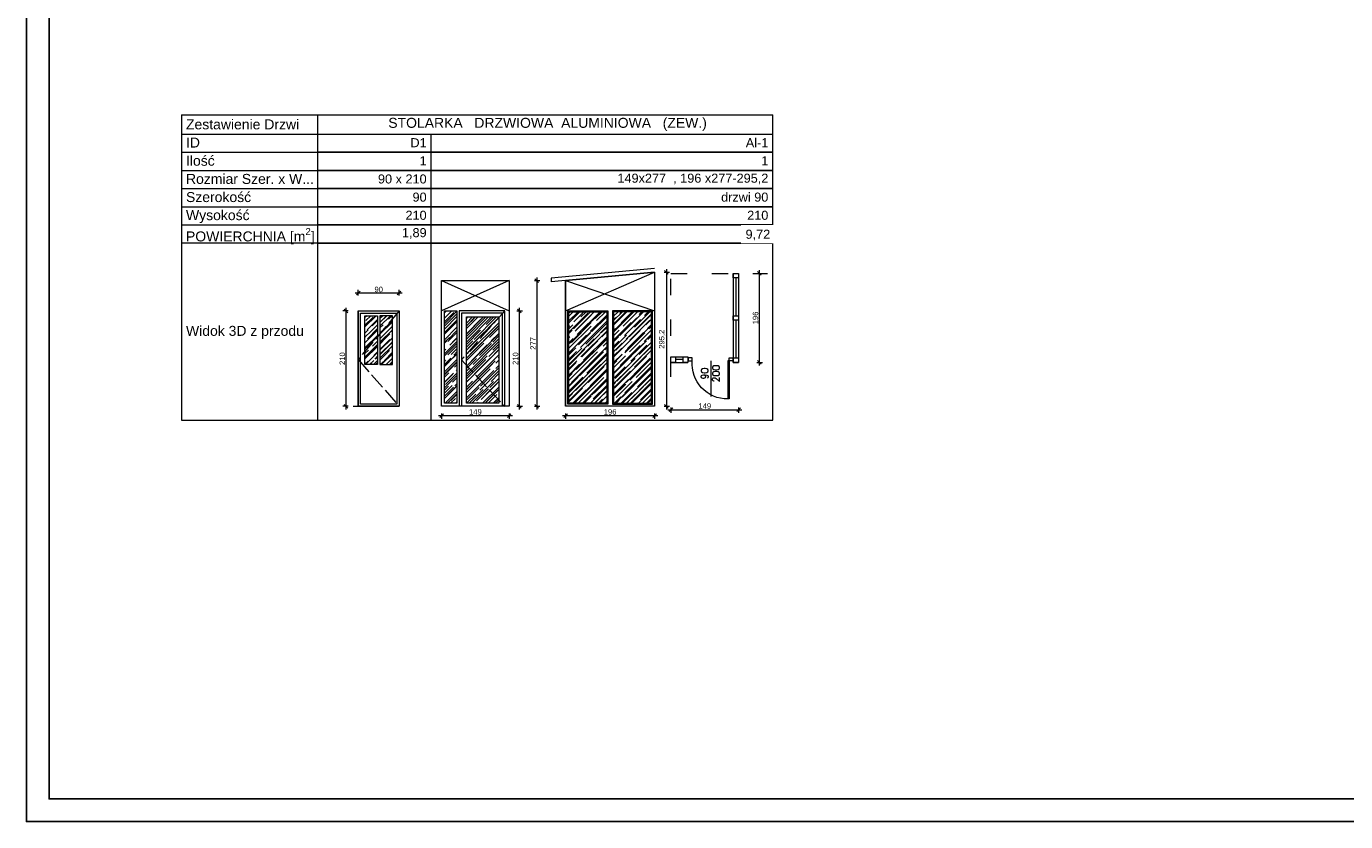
# Model space of a CAD drawing. Header units: millimetres. Extents: x -37273 to 136949, y -1495242345 to -598.
# Tile 38 of 44: x 74115 to 77021, y -23384 to -21632. Entities that reach past the tile are written whole.
import ezdxf

# ---------------------------------------------------------------- set-up
doc = ezdxf.new("R2010")
doc.units = ezdxf.units.MM
doc.linetypes.add('ACAD_ISO02W100', pattern=[15, 12, -3])
doc.linetypes.add('ACAD_ISO03W100', pattern=[30, 12, -18])
for name, color, linetype, lineweight in [('A-DRZ', 3, 'Continuous', 13), ('DIM', 15, 'Continuous', 5), ('urządzenia', 252, 'Continuous', 0), ('wymiarowannie', 253, 'Continuous', 5), ('ściany', 190, 'Continuous', 25)]:
    doc.layers.add(name, color=color, linetype=linetype, lineweight=lineweight)
doc.layers.add('okna 1', color=251, linetype='Continuous')
doc.layers.add('okna dzrwi', color=2, linetype='Continuous')
doc.styles.add('GENERATED_STYLE_1', font='arial.ttf')
doc.styles.get("Standard").update_dxf_attribs({"font": 'arial.ttf'})
doc.dimstyles.new('ISO-25', dxfattribs={"dimscale": 0, "dimtxt": 12, "dimasz": 8, "dimexe": 7, "dimexo": 0, "dimgap": 2, "dimtad": 1, "dimdec": 1, "dimtxsty": 'Standard', "dimblk": 'OBLIQUE', "dimcen": 2.5, "dimdle": 7, "dimclrd": 256, "dimclrt": 2, "dimadec": 0, "dimazin": 0, "dimtfac": 1, "dimtdec": 1, "dimtix": 1, "dimtmove": 0, "dimatfit": 3, "dimldrblk": 'OBLIQUE', "dimfxl": 5, "dimfxlon": 1, "dimtfillclr": 256, "dimlwd": 5, "dimlwe": 5, "dimarcsym": 0})
pattern_1 = [(45, (103776.516, -15340.514), (10.560781, 28.162083), [186.69, -24.892, 62.23, -12.446]), (45, (103783.82, -15324.409), (-20.505517, 2.904215), [37.338, -4.10718, 74.676, -9.3345]), (45, (103773.4355, -15328.633), (39.866949, 51.6598214), [99.568, -17.4244, 49.784, -12.446])]

# ---------------------------------------------------------------- blocks, each defined once
blk = doc.blocks.new('_Oblique')
at = {"color": 0, "linetype": 'ByBlock', "lineweight": -2}
blk.add_line((-0.5, -0.5), (0.5, 0.5), dxfattribs=at)
blk = doc.blocks.new('*D1971')
at = {"layer": 'Defpoints', "color": 0, "lineweight": 13, "ltscale": 3}
for p in [(74845.9, -22219.6), (74845.9, -22258.8), (74935.9, -22258.8)]:
    blk.add_point(p, dxfattribs=at)
at = {"layer": 'wymiarowannie', "lineweight": 5, "ltscale": 3}
blk.add_line((74942.9, -22219.6), (74838.9, -22219.6), dxfattribs=at)
at = {"layer": 'wymiarowannie', "color": 0, "lineweight": 5, "ltscale": 3}
for p, q in [((74845.9, -22224.6), (74845.9, -22212.6)), ((74935.9, -22224.6), (74935.9, -22212.6))]:
    blk.add_line(p, q, dxfattribs=at)
at = {"layer": 'wymiarowannie', "lineweight": 5, "ltscale": 3, "xscale": 8, "yscale": 8, "zscale": 8, "rotation": 180}
blk.add_blockref('_Oblique', (74845.9, -22219.6), dxfattribs=at)
at = {"layer": 'wymiarowannie', "lineweight": 5, "ltscale": 3, "xscale": 8, "yscale": 8, "zscale": 8}
blk.add_blockref('_Oblique', (74935.9, -22219.6), dxfattribs=at)
at = {"layer": 'wymiarowannie', "color": 2, "ltscale": 3, "insert": (74890.9, -22211.5), "char_height": 12, "attachment_point": 5}
blk.add_mtext('90', dxfattribs=at)
blk = doc.blocks.new('*D1972')
at = {"layer": 'Defpoints', "color": 0, "lineweight": 13, "ltscale": 3}
for p in [(74845.9, -22258.8), (74818.9, -22468.8), (74845.9, -22468.8)]:
    blk.add_point(p, dxfattribs=at)
at = {"layer": 'wymiarowannie', "lineweight": 5, "ltscale": 3}
blk.add_line((74818.9, -22251.8), (74818.9, -22475.8), dxfattribs=at)
at = {"layer": 'wymiarowannie', "color": 0, "lineweight": 5, "ltscale": 3}
for p, q in [((74823.9, -22258.8), (74811.9, -22258.8)), ((74823.9, -22468.8), (74811.9, -22468.8))]:
    blk.add_line(p, q, dxfattribs=at)
at = {"layer": 'wymiarowannie', "lineweight": 5, "ltscale": 3, "xscale": 8, "yscale": 8, "zscale": 8}
for p, rotation in [((74818.9, -22258.8), 90), ((74818.9, -22468.8), 270)]:
    blk.add_blockref('_Oblique', p, dxfattribs=dict(at, rotation=rotation))
at = {"layer": 'wymiarowannie', "color": 2, "ltscale": 3, "insert": (74810.8, -22363.8), "char_height": 12, "attachment_point": 5, "rotation": 90}
blk.add_mtext('210', dxfattribs=at)
blk = doc.blocks.new('DRZWI80')
at = {"layer": 'A-DRZ'}
for points in [[(63149.5, 25780.3), (63149.5, 25851.4)], [(63186.5, 25780.3), (63186.5, 25856.3)]]:
    blk.add_lwpolyline(points, dxfattribs=at)
at = {"layer": 'A-DRZ', "extrusion": (0, 0, -1)}
for points in [[(-63186.5, 25780.3), (-63183.5, 25780.3), (-63183.5, 25856.3)], [(-63186.5, 25856.3), (-63183.5, 25856.3)]]:
    blk.add_lwpolyline(points, dxfattribs=at)
at = {"layer": 'A-DRZ'}
for points in [[(63104.5, 25774.3), (63104.5, 25780.3), (63112.5, 25780.3), (63112.5, 25774.3)], [(63194.5, 25774.3), (63194.5, 25780.3), (63186.5, 25780.3), (63186.5, 25774.3)]]:
    blk.add_lwpolyline(points, close=True, dxfattribs=at)
at = {"layer": 'A-DRZ', "color": 1}
blk.add_arc((63182.8, 25785.8), 70.5, 89.4084, 184.4877, dxfattribs=at)
blk = doc.blocks.new('GFT43')
at = {"layer": 'A-DRZ'}
blk.add_blockref('DRZWI80', (-63194.5, -25774.3), dxfattribs=at)
blk = doc.blocks.new('*D1973')
at = {"layer": 'Defpoints', "color": 0, "lineweight": 13, "ltscale": 3}
for p in [(75534.6, -22372.2), (75683.6, -22372.2), (75683.6, -22476.3)]:
    blk.add_point(p, dxfattribs=at)
at = {"layer": 'wymiarowannie', "lineweight": 5, "ltscale": 3}
blk.add_line((75527.6, -22476.3), (75690.6, -22476.3), dxfattribs=at)
at = {"layer": 'wymiarowannie', "color": 0, "lineweight": 5, "ltscale": 3}
for p, q in [((75534.6, -22471.3), (75534.6, -22483.3)), ((75683.6, -22471.3), (75683.6, -22483.3))]:
    blk.add_line(p, q, dxfattribs=at)
at = {"layer": 'wymiarowannie', "lineweight": 5, "ltscale": 3, "xscale": 8, "yscale": 8, "zscale": 8, "rotation": 180}
blk.add_blockref('_Oblique', (75534.6, -22476.3), dxfattribs=at)
at = {"layer": 'wymiarowannie', "lineweight": 5, "ltscale": 3, "xscale": 8, "yscale": 8, "zscale": 8}
blk.add_blockref('_Oblique', (75683.6, -22476.3), dxfattribs=at)
at = {"layer": 'wymiarowannie', "color": 2, "lineweight": 13, "ltscale": 3, "insert": (75609.1, -22468.2), "char_height": 12, "attachment_point": 5}
blk.add_mtext('149', dxfattribs=at)
blk = doc.blocks.new('*D1974')
at = {"layer": 'Defpoints', "color": 0, "lineweight": 13, "ltscale": 3}
for p in [(75683.6, -22176.2), (75683.6, -22372.2), (75729, -22372.2)]:
    blk.add_point(p, dxfattribs=at)
at = {"layer": 'wymiarowannie', "lineweight": 5, "ltscale": 3}
blk.add_line((75729, -22169.2), (75729, -22379.2), dxfattribs=at)
at = {"layer": 'wymiarowannie', "color": 0, "lineweight": 5, "ltscale": 3}
for p, q in [((75724, -22176.2), (75736, -22176.2)), ((75724, -22372.2), (75736, -22372.2))]:
    blk.add_line(p, q, dxfattribs=at)
at = {"layer": 'wymiarowannie', "lineweight": 5, "ltscale": 3, "xscale": 8, "yscale": 8, "zscale": 8}
for p, rotation in [((75729, -22176.2), 90), ((75729, -22372.2), 270)]:
    blk.add_blockref('_Oblique', p, dxfattribs=dict(at, rotation=rotation))
at = {"layer": 'wymiarowannie', "color": 2, "lineweight": 13, "ltscale": 3, "insert": (75720.8, -22274.2), "char_height": 12, "attachment_point": 5, "rotation": 90}
blk.add_mtext('196', dxfattribs=at)
blk = doc.blocks.new('*D1975')
at = {"layer": 'Defpoints', "color": 0, "lineweight": 13, "ltscale": 3}
for p in [(75029.3, -22468.8), (75178.3, -22468.8), (75178.3, -22489.4)]:
    blk.add_point(p, dxfattribs=at)
at = {"layer": 'wymiarowannie', "color": 0, "lineweight": 5, "ltscale": 3}
for p, q in [((75029.3, -22484.4), (75029.3, -22496.4)), ((75178.3, -22484.4), (75178.3, -22496.4))]:
    blk.add_line(p, q, dxfattribs=at)
at = {"layer": 'wymiarowannie', "lineweight": 5, "ltscale": 3}
blk.add_line((75022.3, -22489.4), (75185.3, -22489.4), dxfattribs=at)
at = {"layer": 'wymiarowannie', "lineweight": 5, "ltscale": 3, "xscale": 8, "yscale": 8, "zscale": 8, "rotation": 180}
blk.add_blockref('_Oblique', (75029.3, -22489.4), dxfattribs=at)
at = {"layer": 'wymiarowannie', "lineweight": 5, "ltscale": 3, "xscale": 8, "yscale": 8, "zscale": 8}
blk.add_blockref('_Oblique', (75178.3, -22489.4), dxfattribs=at)
at = {"layer": 'wymiarowannie', "color": 2, "lineweight": 13, "ltscale": 3, "insert": (75103.8, -22481.3), "char_height": 12, "attachment_point": 5}
blk.add_mtext('149', dxfattribs=at)
blk = doc.blocks.new('*D1976')
at = {"layer": 'Defpoints', "color": 0, "lineweight": 13, "ltscale": 3}
for p in [(75302.7, -22468.8), (75498.7, -22468.8), (75498.7, -22489.4)]:
    blk.add_point(p, dxfattribs=at)
at = {"layer": 'wymiarowannie', "color": 0, "lineweight": 5, "ltscale": 3}
for p, q in [((75302.7, -22484.4), (75302.7, -22496.4)), ((75498.7, -22484.4), (75498.7, -22496.4))]:
    blk.add_line(p, q, dxfattribs=at)
at = {"layer": 'wymiarowannie', "lineweight": 5, "ltscale": 3}
blk.add_line((75295.7, -22489.4), (75505.7, -22489.4), dxfattribs=at)
at = {"layer": 'wymiarowannie', "lineweight": 5, "ltscale": 3, "xscale": 8, "yscale": 8, "zscale": 8, "rotation": 180}
blk.add_blockref('_Oblique', (75302.7, -22489.4), dxfattribs=at)
at = {"layer": 'wymiarowannie', "lineweight": 5, "ltscale": 3, "xscale": 8, "yscale": 8, "zscale": 8}
blk.add_blockref('_Oblique', (75498.7, -22489.4), dxfattribs=at)
at = {"layer": 'wymiarowannie', "color": 2, "lineweight": 13, "ltscale": 3, "insert": (75400.7, -22481.3), "char_height": 12, "attachment_point": 5}
blk.add_mtext('196', dxfattribs=at)
blk = doc.blocks.new('*D1977')
at = {"layer": 'Defpoints', "color": 0, "lineweight": 13, "ltscale": 3}
for p in [(75168.4, -22258.8), (75168.4, -22468.8), (75200.4, -22468.8)]:
    blk.add_point(p, dxfattribs=at)
at = {"layer": 'wymiarowannie', "lineweight": 5, "ltscale": 3}
blk.add_line((75200.4, -22251.8), (75200.4, -22475.8), dxfattribs=at)
at = {"layer": 'wymiarowannie', "color": 0, "lineweight": 5, "ltscale": 3}
for p, q in [((75195.4, -22258.8), (75207.4, -22258.8)), ((75195.4, -22468.8), (75207.4, -22468.8))]:
    blk.add_line(p, q, dxfattribs=at)
at = {"layer": 'wymiarowannie', "lineweight": 5, "ltscale": 3, "xscale": 8, "yscale": 8, "zscale": 8}
for p, rotation in [((75200.4, -22258.8), 90), ((75200.4, -22468.8), 270)]:
    blk.add_blockref('_Oblique', p, dxfattribs=dict(at, rotation=rotation))
at = {"layer": 'wymiarowannie', "color": 2, "lineweight": 13, "ltscale": 3, "insert": (75192.3, -22363.8), "char_height": 12, "attachment_point": 5, "rotation": 90}
blk.add_mtext('210', dxfattribs=at)
blk = doc.blocks.new('*D1978')
at = {"layer": 'Defpoints', "color": 0, "lineweight": 13, "ltscale": 3}
for p in [(75178.3, -22191.9), (75178.3, -22468.8), (75238.9, -22468.8)]:
    blk.add_point(p, dxfattribs=at)
at = {"layer": 'wymiarowannie', "color": 0, "lineweight": 5, "ltscale": 3}
for p, q in [((75233.9, -22191.9), (75245.9, -22191.9)), ((75233.9, -22468.8), (75245.9, -22468.8))]:
    blk.add_line(p, q, dxfattribs=at)
at = {"layer": 'wymiarowannie', "lineweight": 5, "ltscale": 3}
blk.add_line((75238.9, -22184.9), (75238.9, -22475.8), dxfattribs=at)
at = {"layer": 'wymiarowannie', "lineweight": 5, "ltscale": 3, "xscale": 8, "yscale": 8, "zscale": 8}
for p, rotation in [((75238.9, -22191.9), 90), ((75238.9, -22468.8), 270)]:
    blk.add_blockref('_Oblique', p, dxfattribs=dict(at, rotation=rotation))
at = {"layer": 'wymiarowannie', "color": 2, "lineweight": 13, "ltscale": 3, "insert": (75230.9, -22330.4), "char_height": 12, "attachment_point": 5, "rotation": 90}
blk.add_mtext('277', dxfattribs=at)
blk = doc.blocks.new('*D1979')
at = {"layer": 'Defpoints', "color": 0, "lineweight": 13, "ltscale": 3}
for p in [(75498.7, -22173.6), (75498.7, -22468.8), (75524.5, -22468.8)]:
    blk.add_point(p, dxfattribs=at)
at = {"layer": 'wymiarowannie', "lineweight": 5, "ltscale": 3}
blk.add_line((75524.5, -22166.6), (75524.5, -22475.8), dxfattribs=at)
at = {"layer": 'wymiarowannie', "color": 0, "lineweight": 5, "ltscale": 3}
for p, q in [((75519.5, -22173.6), (75531.5, -22173.6)), ((75519.5, -22468.8), (75531.5, -22468.8))]:
    blk.add_line(p, q, dxfattribs=at)
at = {"layer": 'wymiarowannie', "lineweight": 5, "ltscale": 3, "xscale": 8, "yscale": 8, "zscale": 8}
for p, rotation in [((75524.5, -22173.6), 90), ((75524.5, -22468.8), 270)]:
    blk.add_blockref('_Oblique', p, dxfattribs=dict(at, rotation=rotation))
at = {"layer": 'wymiarowannie', "color": 2, "lineweight": 13, "ltscale": 3, "insert": (75515.3, -22321.2), "char_height": 12, "attachment_point": 5, "rotation": 90}
blk.add_mtext('295,2', dxfattribs=at)

msp = doc.modelspace()

# ---------------------------------------------------------------- hatches: boundary and pattern name
at = {"layer": 'okna 1'}
h = msp.add_hatch(dxfattribs=at)
h.set_pattern_fill('AR-RROOF', color=251, scale=0.49, angle=45)
h.set_pattern_definition([(45, (109419.14, -22951.927), (10.560781, 28.162083), [186.69, -24.892, 62.23, -12.446]), (45, (109426.445, -22935.822), (-20.505517, 2.904215), [37.338, -4.10718, 74.676, -9.3345]), (45, (109416.06, -22940.047), (39.866949, 51.6598214), [99.568, -17.4244, 49.784, -12.446])])
h.paths.add_polyline_path([(74860.6, -22269.34), (74860.6, -22376.83), (74888.32, -22376.83), (74888.32, -22269.34)])
h.paths.add_polyline_path([(74893.45, -22269.34), (74893.45, -22376.83), (74921.17, -22376.83), (74921.17, -22269.34)])
h = msp.add_hatch(dxfattribs=at)
h.set_pattern_fill('AR-RROOF', color=251, scale=0.49, angle=45)
h.set_pattern_definition([(45, (110569.547, -16769.04), (10.560781, 28.162083), [186.69, -24.892, 62.23, -12.446]), (45, (110576.851, -16752.934), (-20.505517, 2.904215), [37.338, -4.10718, 74.676, -9.3345]), (45, (110566.4665, -16757.159), (39.866949, 51.6598214), [99.568, -17.4244, 49.784, -12.446])])
h.paths.add_polyline_path([(75035.72, -22258.83), (75035.72, -22461.89), (75063.1, -22461.89), (75063.1, -22258.83)])
h = msp.add_hatch(dxfattribs=at)
h.set_pattern_fill('AR-RROOF', color=251, scale=0.49, angle=45)
h.set_pattern_definition([(45, (110525.658, -22933.224), (10.560781, 28.162083), [186.69, -24.892, 62.23, -12.446]), (45, (110532.963, -22917.119), (-20.505517, 2.904215), [37.338, -4.10718, 74.676, -9.3345]), (45, (110522.578, -22921.343), (39.866949, 51.6598214), [99.568, -17.4244, 49.784, -12.446])])
h.paths.add_polyline_path([(75084.12, -22271.96), (75084.12, -22461.89), (75155.37, -22461.89), (75155.37, -22271.96)])
h = msp.add_hatch(dxfattribs=at)
h.set_pattern_fill('AR-RROOF', color=251, scale=0.49, angle=45)
h.set_pattern_definition(pattern_1)
h.paths.add_polyline_path([(75309.71, -22260.66), (75309.71, -22461.83), (75393.26, -22461.83), (75393.25, -22260.66)])
h = msp.add_hatch(dxfattribs=at)
h.set_pattern_fill('AR-RROOF', color=251, scale=0.49, angle=135)
h.set_pattern_definition(pattern_1)
h.paths.add_polyline_path([(75408.16, -22461.83), (75408.18, -22260.66), (75491.71, -22260.66), (75491.71, -22461.83)])

# ---------------------------------------------------------------- linework, layer by layer
at = {"layer": 'DIM', "ltscale": 0.1}
for p, q in [((74456.5, -21826.52), (74456.5, -21869.2)), ((74456.5, -21826.52), (75759.1, -21826.52, 0)), ((74756.5, -22499.2), (74756.5, -21826.52)), ((75759.1, -22499.2), (75759.1, -21826.52)), ((74456.5, -21869.2), (74456.5, -21909.2)), ((74456.5, -21869.2), (75759.1, -21869.2, 0)), ((74756.5, -21869.2), (75006.5, -21869.2)), ((75006.5, -22499.2), (75006.5, -21869.2)), ((75709.1, -21869.2), (75759.1, -21869.2, 0)), ((75759.1, -21869.2), (75759.1, -21869.2)), ((74456.5, -21909.2), (74756.5, -21909.2)), ((74456.5, -21909.2), (74456.5, -21949.2)), ((74456.5, -21949.2), (74756.5, -21949.2)), ((74456.5, -21949.2), (74456.5, -21989.2)), ((74456.5, -21989.2), (74756.5, -21989.2)), ((74456.5, -21989.2), (74456.5, -22029.2)), ((74456.5, -22029.2), (74756.5, -22029.2)), ((74456.5, -22029.2), (74456.5, -22069.2)), ((74456.5, -22069.2), (74756.5, -22069.2)), ((74456.5, -22069.2), (74756.5, -22069.2)), ((74456.5, -22069.2), (74456.5, -22109.2)), ((74456.5, -22069.2), (74756.5, -22069.2)), ((74456.5, -22069.2), (74756.5, -22069.2)), ((74456.5, -22109.2), (74456.5, -22109.2)), ((74456.5, -22109.2), (74456.5, -22109.2)), ((74456.5, -22109.2), (74456.5, -22499.2)), ((74766.5, -22109.2), (74456.5, -22109.2)), ((74456.5, -22499.2), (74756.5, -22499.2)), ((74756.5, -22499.2), (75006.5, -22499.2)), ((75006.5, -22499.2), (75759.1, -22499.2))]:
    msp.add_line(p, q, dxfattribs=at)
at = {"layer": 'okna dzrwi'}
msp.add_lwpolyline([(80062.45, -23383.59), (80062.45, -20463.59), (74114.95, -20463.59), (74114.95, -23383.59), (80062.45, -23383.59)], close=True, dxfattribs=at)
at = {"layer": 'urządzenia', "linetype": 'Continuous', "lineweight": 13}
msp.add_line((74834.48, -22468.83), (74935.88, -22468.83), dxfattribs=at)
at = {"layer": 'wymiarowannie', "color": 5, "lineweight": 13, "ltscale": 3}
for p, q in [((75498.71, -22165.65), (75271.09, -22186.83)), ((75498.71, -22173.63), (75271.09, -22194.81)), ((75271.09, -22186.83), (75271.09, -22194.81)), ((75302.71, -22191.87), (75302.71, -22468.83)), ((75302.71, -22191.87), (75302.71, -22468.83)), ((75671.64, -22176.2), (75671.64, -22360.2)), ((75677.27, -22185.98), (75677.27, -22269.32)), ((75683.64, -22176.2), (75683.64, -22372.2)), ((75178.29, -22255.18), (75178.29, -22468.83)), ((74845.88, -22258.8), (74935.88, -22258.8)), ((74845.88, -22258.8), (74845.88, -22468.83)), ((75677.27, -22279.09), (75677.27, -22362.43)), ((75534.64, -22360.2), (75571.64, -22360.2)), ((75534.64, -22372.2), (75571.64, -22372.2)), ((75561.86, -22365.73), (75544.27, -22365.73)), ((75571.64, -22360.2), (75571.64, -22372.2)), ((75671.64, -22360.2), (75671.64, -22360.2)), ((75671.64, -22360.2), (75671.64, -22372.2)), ((75671.64, -22372.2), (75683.64, -22372.2))]:
    msp.add_line(p, q, dxfattribs=at)
at = {"layer": 'wymiarowannie', "color": 200, "linetype": 'ACAD_ISO03W100', "lineweight": 13, "ltscale": 3}
for p, q in [((75534.64, -22176.2), (75746.98, -22176.2)), ((75534.64, -22403.82), (75534.64, -22176.2))]:
    msp.add_line(p, q, dxfattribs=at)
at = {"layer": 'wymiarowannie', "color": 5, "lineweight": 13, "ltscale": 3}
for points in [[(75178.29, -22468.83), (75029.29, -22468.83), (75029.29, -22191.87), (75178.29, -22191.87)], [(75683.64, -22185.98), (75671.64, -22185.98), (75671.64, -22176.2), (75683.64, -22176.2)], [(74935.88, -22468.83), (74845.88, -22468.83), (74845.88, -22258.8), (74935.88, -22258.8)], [(74930.88, -22463.83), (74850.88, -22463.83), (74850.88, -22263.8), (74930.88, -22263.8)], [(74860.6, -22269.34), (74888.32, -22269.34), (74888.32, -22376.83), (74860.6, -22376.83)], [(74921.17, -22269.34), (74893.45, -22269.34), (74893.45, -22376.83), (74921.17, -22376.83)], [(75035.72, -22258.83), (75063.1, -22258.83), (75063.1, -22461.89), (75035.72, -22461.89)], [(75084.12, -22271.96), (75155.37, -22271.96), (75155.37, -22461.89), (75084.12, -22461.89)], [(75307.71, -22258.83), (75395.26, -22258.83), (75395.26, -22463.83), (75307.71, -22463.83)], [(75309.71, -22260.66), (75393.25, -22260.66), (75393.26, -22461.83), (75309.71, -22461.83)], [(75493.71, -22258.83), (75406.16, -22258.83), (75406.16, -22463.83), (75493.71, -22463.83)], [(75491.71, -22260.66), (75408.18, -22260.66), (75408.16, -22461.83), (75491.71, -22461.83)], [(75683.64, -22279.09), (75671.64, -22279.09), (75671.64, -22269.32), (75683.64, -22269.32)], [(75544.27, -22360.2), (75544.27, -22372.2), (75534.5, -22372.2), (75534.5, -22360.2)], [(75571.64, -22360.2), (75571.64, -22372.2), (75561.86, -22372.2), (75561.86, -22360.2)], [(75683.64, -22372.2), (75671.64, -22372.2), (75671.64, -22362.43), (75683.64, -22362.43)]]:
    msp.add_lwpolyline(points, close=True, dxfattribs=at)
at = {"layer": 'wymiarowannie', "color": 252, "linetype": 'ByBlock', "lineweight": 13, "ltscale": 3}
for points in [[(75178.29, -22191.87), (75029.29, -22258.69)], [(75029.29, -22191.87), (75178.29, -22258.83)], [(75302.71, -22258.83), (75498.71, -22173.63)], [(75302.71, -22191.87), (75498.71, -22258.71)]]:
    msp.add_lwpolyline(points, dxfattribs=at)
at = {"layer": 'wymiarowannie', "color": 5, "lineweight": 13, "ltscale": 3}
for points in [[(75302.71, -22191.87), (75498.71, -22173.63), (75498.71, -22468.83), (75302.71, -22468.83), (75302.71, -22191.87)], [(75168.37, -22468.83), (75168.37, -22258.83), (75068.37, -22258.83), (75068.37, -22468.83)], [(75163.37, -22468.83), (75163.37, -22263.83), (75073.37, -22263.83), (75073.37, -22468.83)]]:
    msp.add_lwpolyline(points, dxfattribs=at)
at = {"layer": 'wymiarowannie', "color": 252, "linetype": 'ACAD_ISO02W100', "lineweight": 13, "ltscale": 3}
for points in [[(74935.88, -22258.8), (74845.88, -22365.42), (74935.88, -22468.83)], [(75168.37, -22258.83), (75073.37, -22366.33), (75168.37, -22468.83)]]:
    msp.add_lwpolyline(points, dxfattribs=at)
at = {"layer": 'ściany', "color": 5, "ltscale": 100}
for p, q in [((74756.5, -21909.2), (75006.5, -21909.2)), ((74756.5, -21909.2), (75006.5, -21909.2)), ((75006.5, -21909.2), (75759.1, -21909.2, 0)), ((74756.5, -21949.2), (75006.5, -21949.2)), ((74756.5, -21949.2), (75006.5, -21949.2)), ((75006.5, -21949.2), (75759.1, -21949.2, 0)), ((74756.5, -21989.2), (75006.5, -21989.2)), ((74756.5, -21989.2), (75006.5, -21989.2)), ((75006.5, -21989.2), (75759.1, -21989.2, 0)), ((74756.5, -22029.2), (75006.5, -22029.2)), ((74756.5, -22029.2), (75006.5, -22029.2)), ((75006.5, -22029.2), (75759.1, -22029.2, 0)), ((74756.5, -22069.2), (75006.5, -22069.2)), ((74756.5, -22069.2), (75006.5, -22069.2)), ((74756.5, -22069.2), (75006.5, -22069.2)), ((74756.5, -22069.2), (75006.5, -22069.2)), ((74756.5, -22069.2), (75006.5, -22069.2)), ((74756.5, -22069.2), (75006.5, -22069.2)), ((74756.5, -22069.2), (75006.5, -22069.2)), ((74756.5, -22069.2), (75006.5, -22069.2)), ((75006.5, -22069.2), (75759.1, -22069.2, 0)), ((74756.5, -22109.2), (75759.1, -22109.2, 0)), ((75006.5, -22109.2), (75759.1, -22109.2, 0)), ((75006.5, -22109.2), (75759.1, -22109.2, 0)), ((75006.5, -22109.2), (75759.1, -22109.2, 0))]:
    msp.add_line(p, q, dxfattribs=at)

# ---------------------------------------------------------------- block references
at = {"layer": 'wymiarowannie', "color": 5, "lineweight": 13, "ltscale": 3, "xscale": -1.1, "yscale": 1.1, "zscale": 1.1, "rotation": 180}
msp.add_blockref('GFT43', (75671.64, -22362.43), dxfattribs=at)

# ---------------------------------------------------------------- texts
at = {"layer": 'DIM', "ltscale": 0.1, "style": 'GENERATED_STYLE_1'}
for s, insert, char_height, attachment_point in [('\\A1;{\\fArial|b0|i0|c238|p38;Zestawienie Drzwi}', (74466.5, -21848), 22, 4), ('{\\A1;STOLARKA   DRZWIOWA  ALUMINIOWA   (ZEW.)}', (74912.02, -21847.78), 22, 4), ('\\A1;{\\fArial|b0|i0|c238|p38;ID}', (74466.5, -21887.94), 22, 4), ('\\A1;D1', (74996.5, -21888.22), 20, 6), ('\\A1;Al-1', (75749.1, -21888.22), 20, 6), ('\\A1;{\\fArial|b0|i0|c238|p38;Ilość}', (74466.5, -21928.12), 22, 4), ('\\A1;{\\fArial|b0|i0|c238|p38;1}', (74996.5, -21928.06), 20, 6), ('\\A1;1', (75749.1, -21928.06), 20, 6), ('\\A1;Rozmiar Szer. x W...', (74466.5, -21968.12), 22, 4), ('\\A1;90 x 210', (74996.5, -21968.23), 20, 6), ('\\A1;149x277  , 196 x277-295,2 ', (75749.1, -21968.23), 20, 6), ('\\A1;{\\fArial|b0|i0|c238|p38;Szerokość}', (74466.5, -22008.12), 22, 4), ('\\A1;90', (74996.5, -22008.23), 20, 6), ('\\A1;drzwi 90', (75749.1, -22008.23), 20, 6), ('\\A1;{\\fArial|b0|i0|c238|p38;Wysokość}', (74466.5, -22051.11), 22, 4), ('\\A1;210', (74996.5, -22048.22), 20, 6), ('\\A1;210', (75749.1, -22048.22), 20, 6), ('\\A1;POWIERCHNIA [m{\\H0.7x;\\S2^ ;}]', (74466.5, -22094.24), 22, 4), ('\\A1;1,89', (74996.5, -22088.22), 20, 6), ('\\A1;{\\fArial|b0|i0|c238|p38;Widok 3D z przodu}', (74466.5, -22305.94), 22, 4)]:
    msp.add_mtext(s, dxfattribs=dict(at, insert=insert, char_height=char_height, attachment_point=attachment_point))
at = {"layer": 'wymiarowannie', "color": 5, "lineweight": 13, "ltscale": 3, "insert": (75621.32, -22396.76), "char_height": 15, "attachment_point": 5, "rotation": 90}
msp.add_mtext('\\pxqc;{\\Fsimplex|c238;90\\P\\pq*;\\Fsimplex|c0;2\\Fsimplex|c238;00}', dxfattribs=at)

# ---------------------------------------------------------------- dimensions: what is measured, and where the dimension line sits
at = {"layer": 'wymiarowannie', "color": 5, "lineweight": 13, "ltscale": 3}
for base, p1, p2, picture, middle in [((75524.49, -22468.83), (75498.71, -22173.63), (75498.71, -22468.83), '*D1979', (75515.28, -22321.23)), ((75728.96, -22372.2), (75683.64, -22176.2), (75683.64, -22372.2), '*D1974', (75720.84, -22274.2)), ((75238.88, -22468.83), (75178.29, -22191.87), (75178.29, -22468.83), '*D1978', (75230.86, -22330.35))]:
    dim = msp.add_linear_dim(base=base, p1=p1, p2=p2, angle=90, dimstyle='ISO-25', override={"dimscale": 1, "dimblk": 'Oblique'}, dxfattribs=at)
    dim.commit()
    dim.dimension.update_dxf_attribs({"geometry": picture, "text_midpoint": middle})
at = {"layer": 'wymiarowannie', "ltscale": 3}
dim = msp.add_linear_dim(base=(74845.88, -22219.63), p1=(74935.88, -22258.8), p2=(74845.88, -22258.8), dimstyle='ISO-25', override={"dimscale": 1, "dimblk": 'Oblique'}, dxfattribs=at)
dim.commit()
dim.dimension.update_dxf_attribs({"geometry": '*D1971', "text_midpoint": (74890.88, -22211.5)})
dim = msp.add_linear_dim(base=(74818.9, -22468.83), p1=(74845.88, -22258.8), p2=(74845.88, -22468.83), angle=90, dimstyle='ISO-25', override={"dimscale": 1, "dimblk": 'Oblique'}, dxfattribs=at)
dim.commit()
dim.dimension.update_dxf_attribs({"geometry": '*D1972', "text_midpoint": (74810.78, -22363.82)})
at = {"layer": 'wymiarowannie', "color": 5, "lineweight": 13, "ltscale": 3}
dim = msp.add_linear_dim(base=(75200.38, -22468.83), p1=(75168.37, -22258.83), p2=(75168.37, -22468.83), angle=90, dimstyle='ISO-25', override={"dimscale": 1, "dimblk": 'Oblique'}, dxfattribs=at)
dim.commit()
dim.dimension.update_dxf_attribs({"geometry": '*D1977', "text_midpoint": (75200.38, -22363.83), "dimtype": 160})
for base, p1, p2, picture, middle in [((75683.64, -22476.33), (75534.64, -22372.2), (75683.64, -22372.2), '*D1973', (75609.14, -22468.2)), ((75178.29, -22489.42), (75029.29, -22468.83), (75178.29, -22468.83), '*D1975', (75103.79, -22481.3)), ((75498.71, -22489.42), (75302.71, -22468.83), (75498.71, -22468.83), '*D1976', (75400.71, -22481.3))]:
    dim = msp.add_linear_dim(base=base, p1=p1, p2=p2, dimstyle='ISO-25', override={"dimscale": 1, "dimblk": 'Oblique'}, dxfattribs=at)
    dim.commit()
    dim.dimension.update_dxf_attribs({"geometry": picture, "text_midpoint": middle})

# ---------------------------------------------------------------- next in the draw order: texts
at = {"layer": 'DIM', "ltscale": 0.1, "insert": (75753.26, -22091.69), "char_height": 20, "attachment_point": 6, "style": 'GENERATED_STYLE_1', "bg_fill": 2}
msp.add_mtext('\\A1;9,72', dxfattribs=at)

# ---------------------------------------------------------------- next in the draw order: linework, layer by layer
at = {"layer": 'okna dzrwi'}
msp.add_lwpolyline([(80012.45, -23333.59), (80012.45, -20513.59), (74164.95, -20513.59), (74164.95, -23333.59), (80012.45, -23333.59)], close=True, dxfattribs=at)

doc.saveas('drawing.dxf')
